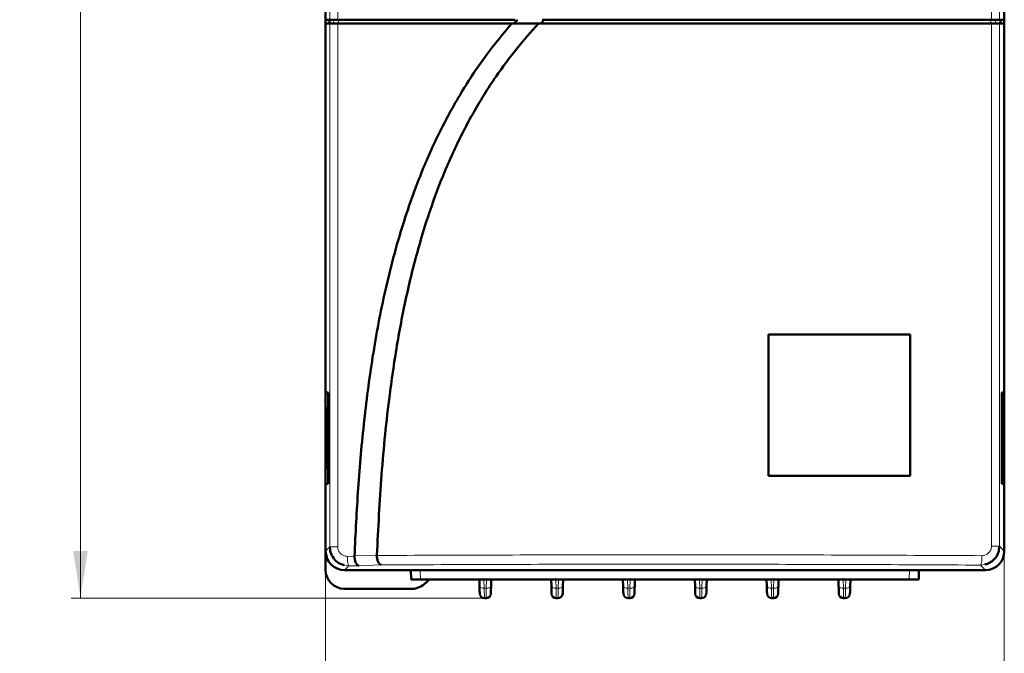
# Model space of a CAD drawing. Header units: millimetres. Extents: x 0 to 594, y 0 to 420.
# Tile 3 of 12: x 59 to 163, y 168 to 235. Entities that reach past the tile are written whole.
import ezdxf

# ---------------------------------------------------------------- set-up
doc = ezdxf.new("R2010")
doc.units = ezdxf.units.MM
doc.linetypes.add('SLD-Сплошная', pattern=[0])
doc.styles.add('SLDTEXTSTYLE0', font='TXT', dxfattribs={"width": 0.7, "bigfont": 'bigfont'})
doc.styles.add('SLDTEXTSTYLE1', font='TXT', dxfattribs={"width": 0.7})
doc.dimstyles.new('SLDDIMSTYLE0', dxfattribs={"dimtxt": 5, "dimasz": 5, "dimexe": 0, "dimexo": 0.0625, "dimgap": 1.25, "dimtad": 2, "dimdec": 1, "dimrnd": 1e-09, "dimzin": 12, "dimdsep": 46, "dimtxsty": 'SLDTEXTSTYLE1', "dimsah": 1, "dimcen": 0.09, "dimadec": 0, "dimazin": 3, "dimtfac": 1, "dimtdec": 3, "dimtofl": 0, "dimtmove": 0, "dimatfit": 3, "dimfxl": 1, "dimfrac": 2, "dimtolj": 1, "dimtzin": 12, "dimarcsym": 0})

# ---------------------------------------------------------------- blocks, each defined once
blk = doc.blocks.new('_D')
at = {"color": 7, "linetype": 'SLD-Сплошная', "lineweight": 0}
for p, q in [((93.85, 320.65), (64.06, 320.65)), ((65.06, 173.65), (65.06, 320.65)), ((107.91, 173.65), (64.06, 173.65))]:
    blk.add_line(p, q, dxfattribs=at)
at = {"color": 7, "linetype": 'SLD-Сплошная', "lineweight": 18}
for points in [[(65.06, 320.65), (64.29, 315.65), (65.83, 315.65)], [(65.06, 173.65), (65.83, 178.65), (64.29, 178.65)]]:
    blk.add_solid(points, dxfattribs=at)
at = {"color": 7, "linetype": 'SLD-Сплошная', "lineweight": 18, "insert": (58.61, 245.55), "char_height": 5, "attachment_point": 1, "rotation": 90, "style": 'SLDTEXTSTYLE0'}
blk.add_mtext('В', dxfattribs=at)
blk = doc.blocks.new('_D_1')
at = {"color": 7, "linetype": 'SLD-Сплошная', "lineweight": 0}
for p, q in [((163.07, 178.63), (163.07, 145.96)), ((91.06, 176.64), (91.06, 145.96)), ((91.06, 146.96), (163.07, 146.96))]:
    blk.add_line(p, q, dxfattribs=at)
at = {"color": 7, "linetype": 'SLD-Сплошная', "lineweight": 18}
for points in [[(91.06, 146.96), (96.06, 146.19), (96.06, 147.73)], [(163.07, 146.96), (158.07, 147.73), (158.07, 146.19)]]:
    blk.add_solid(points, dxfattribs=at)
at = {"color": 7, "linetype": 'SLD-Сплошная', "lineweight": 18, "insert": (125.11, 153.41), "char_height": 5, "attachment_point": 1, "style": 'SLDTEXTSTYLE0'}
blk.add_mtext('Ш', dxfattribs=at)

msp = doc.modelspace()

# ---------------------------------------------------------------- linework, layer by layer
at = {"color": 7, "linetype": 'SLD-Сплошная', "lineweight": 50}
for p, q in [((91.06, 178.65), (91.06, 316.65)), ((91.07, 235.04), (91.07, 316.64)), ((163.07, 316.64), (163.07, 235.04)), ((91.52, 235.04), (91.07, 235.04)), ((91.47, 235.04), (91.47, 234.64)), ((92.36, 235.04), (91.52, 235.04)), ((92.36, 235.04), (111.18, 235.04)), ((111.05, 234.64), (111.41, 235.04)), ((114.27, 235.04), (113.9, 234.64)), ((161.71, 235.04), (114.04, 235.04)), ((161.71, 235.04), (162.55, 235.04)), ((163.07, 235.04), (162.55, 235.04)), ((162.67, 235.04), (162.67, 234.64)), ((163.06, 234.64), (163.06, 235.04)), ((91.07, 234.64), (91.07, 195.49)), ((91.07, 234.64), (91.52, 234.64)), ((92.36, 234.64), (91.52, 234.64)), ((92.36, 234.64), (110.82, 234.64)), ((110.82, 234.64), (111.05, 234.64)), ((161.71, 234.64), (113.66, 234.64)), ((113.67, 234.64), (113.9, 234.64)), ((161.71, 234.64), (162.55, 234.64)), ((162.55, 234.64), (163.07, 234.64)), ((163.07, 234.64), (163.07, 195.49)), ((138.07, 201.64), (153.07, 201.64)), ((138.07, 186.64), (138.07, 201.64)), ((153.07, 201.64), (153.07, 186.64)), ((91.07, 195.49), (91.34, 195.49)), ((91.34, 195.49), (91.34, 185.79)), ((163.07, 195.49), (162.81, 195.49)), ((162.81, 195.49), (162.81, 185.79)), ((163.06, 185.79), (163.06, 195.49)), ((163.07, 194.34), (163.06, 194.34)), ((163.07, 186.94), (163.07, 194.34)), ((91.24, 193.94), (91.24, 187.34)), ((91.34, 193.94), (91.24, 193.94)), ((162.9, 193.94), (162.81, 193.94)), ((162.9, 187.34), (162.9, 193.94)), ((91.34, 187.34), (91.24, 187.34)), ((162.9, 187.34), (162.81, 187.34)), ((153.07, 186.64), (138.07, 186.64)), ((163.07, 186.94), (163.06, 186.94)), ((91.07, 185.79), (91.07, 178.64)), ((91.34, 185.79), (91.07, 185.79)), ((162.81, 185.79), (163.07, 185.79)), ((163.07, 185.79), (163.07, 178.64)), ((91.06, 178.65), (91.06, 176.65)), ((94.13, 178.13), (94.13, 178.1)), ((96.5, 178.18), (96.51, 178.21)), ((93.07, 176.64), (161.08, 176.64)), ((100.14, 175.65), (100.1, 176.64)), ((154.02, 176.64), (153.99, 175.65)), ((100.14, 175.65), (101.13, 175.65)), ((101.13, 175.65), (107.85, 175.65)), ((102.06, 175.65), (101.65, 175.24)), ((107.38, 175.65), (107.4, 174.93)), ((107.87, 175.65), (108.15, 175.65)), ((108.17, 175.65), (115.47, 175.65)), ((108.62, 174.93), (108.64, 175.65)), ((115, 175.65), (115.02, 174.93)), ((115.49, 175.65), (115.77, 175.65)), ((115.79, 175.65), (123.09, 175.65)), ((116.24, 174.93), (116.26, 175.65)), ((122.62, 175.65), (122.64, 174.93)), ((123.11, 175.65), (123.39, 175.65)), ((123.41, 175.65), (130.71, 175.65)), ((123.86, 174.93), (123.88, 175.65)), ((130.24, 175.65), (130.26, 174.93)), ((130.73, 175.65), (131.01, 175.65)), ((131.03, 175.65), (138.33, 175.65)), ((131.48, 174.93), (131.5, 175.65)), ((137.86, 175.65), (137.88, 174.93)), ((138.35, 175.65), (138.63, 175.65)), ((138.65, 175.65), (145.95, 175.65)), ((139.1, 174.93), (139.12, 175.65)), ((145.48, 175.65), (145.5, 174.93)), ((145.97, 175.65), (146.25, 175.65)), ((146.27, 175.65), (152.99, 175.65)), ((146.72, 174.93), (146.74, 175.65)), ((152.99, 175.65), (153.99, 175.65)), ((100.23, 174.65), (93.06, 174.65)), ((108.1, 173.65), (107.92, 173.65)), ((115.72, 173.65), (115.54, 173.65)), ((123.34, 173.65), (123.16, 173.65)), ((130.96, 173.65), (130.78, 173.65)), ((138.58, 173.65), (138.4, 173.65)), ((146.2, 173.65), (146.02, 173.65))]:
    msp.add_line(p, q, dxfattribs=at)
at = {"color": 8, "linetype": 'SLD-Сплошная', "lineweight": 18}
for p, q in [((161.71, 235.04), (161.71, 247.64)), ((162.55, 235.04), (162.55, 247.64)), ((91.52, 242.18), (91.52, 235.04)), ((92.36, 242.17), (92.36, 235.04)), ((91.92, 235.04), (91.92, 234.64)), ((92.43, 235.04), (92.43, 234.64)), ((161.65, 235.04), (161.65, 234.64)), ((162.15, 234.64), (162.15, 235.04)), ((91.52, 179.09), (91.52, 234.64)), ((92.36, 234.64), (92.36, 179.09)), ((161.71, 179.16), (161.71, 234.64)), ((162.55, 179.16), (162.55, 234.64)), ((91.07, 178.64), (91.52, 179.09)), ((91.52, 179.09), (92.36, 179.09)), ((163.07, 178.64), (162.55, 179.16)), ((93.37, 178.09), (94.13, 178.1)), ((96.51, 178.21), (94.13, 178.13)), ((93.53, 177.09), (93.05, 177.15)), ((93.53, 177.09), (93.07, 176.64)), ((94.6, 177.1), (93.53, 177.09)), ((96.97, 177.18), (94.6, 177.1)), ((101.1, 176.64), (101.13, 175.65)), ((153.02, 176.64), (152.99, 175.65)), ((161.02, 177.22), (160.55, 177.16)), ((161.08, 176.64), (160.55, 177.16)), ((107.87, 175.65), (107.9, 174.71)), ((108.15, 175.65), (108.12, 174.71)), ((115.49, 175.65), (115.52, 174.71)), ((115.77, 175.65), (115.74, 174.71)), ((123.11, 175.65), (123.14, 174.71)), ((123.39, 175.65), (123.36, 174.71)), ((130.73, 175.65), (130.76, 174.71)), ((131.01, 175.65), (130.98, 174.71)), ((138.35, 175.65), (138.38, 174.71)), ((138.63, 175.65), (138.6, 174.71)), ((145.97, 175.65), (146, 174.71)), ((146.25, 175.65), (146.22, 174.71)), ((108.12, 174.71), (107.9, 174.71)), ((115.74, 174.71), (115.52, 174.71)), ((123.36, 174.71), (123.14, 174.71)), ((130.98, 174.71), (130.76, 174.71)), ((138.6, 174.71), (138.38, 174.71)), ((146.22, 174.71), (146, 174.71))]:
    msp.add_line(p, q, dxfattribs=at)
at = {"color": 8, "linetype": 'SLD-Сплошная', "lineweight": 18, "flags": 128}
for points in [[(162.55, 179.16), (162.53, 179.16), (162.48, 179.16), (162.41, 179.16), (162.3, 179.16), (162.18, 179.16), (162.04, 179.16), (161.88, 179.16), (161.71, 179.16)], [(107.9, 174.71), (107.8, 174.71), (107.71, 174.72), (107.62, 174.74), (107.55, 174.77), (107.48, 174.8), (107.44, 174.84), (107.41, 174.89), (107.4, 174.93)], [(108.62, 174.93), (108.61, 174.89), (108.58, 174.84), (108.54, 174.8), (108.47, 174.77), (108.4, 174.74), (108.31, 174.72), (108.22, 174.71), (108.12, 174.71)], [(115.52, 174.71), (115.42, 174.71), (115.33, 174.72), (115.24, 174.74), (115.17, 174.77), (115.1, 174.8), (115.06, 174.84), (115.03, 174.89), (115.02, 174.93)], [(116.24, 174.93), (116.23, 174.89), (116.2, 174.84), (116.16, 174.8), (116.09, 174.77), (116.02, 174.74), (115.93, 174.72), (115.84, 174.71), (115.74, 174.71)], [(123.14, 174.71), (123.04, 174.71), (122.95, 174.72), (122.86, 174.74), (122.79, 174.77), (122.72, 174.8), (122.68, 174.84), (122.65, 174.89), (122.64, 174.93)], [(123.86, 174.93), (123.85, 174.89), (123.82, 174.84), (123.78, 174.8), (123.71, 174.77), (123.64, 174.74), (123.55, 174.72), (123.46, 174.71), (123.36, 174.71)], [(130.76, 174.71), (130.66, 174.71), (130.57, 174.72), (130.48, 174.74), (130.41, 174.77), (130.34, 174.8), (130.3, 174.84), (130.27, 174.89), (130.26, 174.93)], [(131.48, 174.93), (131.47, 174.89), (131.44, 174.84), (131.4, 174.8), (131.33, 174.77), (131.26, 174.74), (131.17, 174.72), (131.08, 174.71), (130.98, 174.71)], [(138.38, 174.71), (138.28, 174.71), (138.19, 174.72), (138.1, 174.74), (138.03, 174.77), (137.96, 174.8), (137.92, 174.84), (137.89, 174.89), (137.88, 174.93)], [(139.1, 174.93), (139.09, 174.89), (139.06, 174.84), (139.02, 174.8), (138.95, 174.77), (138.88, 174.74), (138.79, 174.72), (138.7, 174.71), (138.6, 174.71)], [(146, 174.71), (145.9, 174.71), (145.81, 174.72), (145.72, 174.74), (145.65, 174.77), (145.58, 174.8), (145.54, 174.84), (145.51, 174.89), (145.5, 174.93)], [(146.72, 174.93), (146.71, 174.89), (146.68, 174.84), (146.64, 174.8), (146.57, 174.77), (146.5, 174.74), (146.41, 174.72), (146.32, 174.71), (146.22, 174.71)]]:
    msp.add_lwpolyline(points, dxfattribs=at)
at = {"color": 7, "linetype": 'SLD-Сплошная', "lineweight": 50}
for centre, radius, start, end in [((93.06, 178.65), 2, 180, 223.2077), ((93.06, 176.65), 2, 180, 270), ((100.23, 176.65), 2, 270, 315), ((107.92, 174.15), 0.5, 181.5, 270), ((108.1, 174.15), 0.5, 270, 358.5), ((115.54, 174.15), 0.5, 181.5, 270), ((115.72, 174.15), 0.5, 270, 358.5), ((123.16, 174.15), 0.5, 181.5, 270), ((123.34, 174.15), 0.5, 270, 358.5), ((130.78, 174.15), 0.5, 181.5, 270), ((130.96, 174.15), 0.5, 270, 358.5), ((138.4, 174.15), 0.5, 181.5, 270), ((138.58, 174.15), 0.5, 270, 358.5), ((146.02, 174.15), 0.5, 181.5, 270), ((146.2, 174.15), 0.5, 270, 358.5)]:
    msp.add_arc(centre, radius, start, end, dxfattribs=at)
for centre, major_axis, ratio, start_param, end_param in [((93.08, 178.64), (1.42, 1.42), 0.998783, 2.356803, 3.926382), ((161.07, 178.64), (-1.42, 1.42), 0.998783, 2.356803, 3.926382), ((107.85, 176.79), (-0.03, 1.13), 0.44098, 3.083872, 3.13024), ((108.17, 176.79), (0.03, 1.13), 0.44098, 3.152945, 3.199313), ((115.47, 176.79), (-0.03, 1.13), 0.44098, 3.083872, 3.13024), ((115.79, 176.79), (0.03, 1.13), 0.44098, 3.152945, 3.199313), ((123.09, 176.79), (-0.03, 1.13), 0.44098, 3.083872, 3.13024), ((123.41, 176.79), (0.03, 1.13), 0.44098, 3.152945, 3.199313), ((130.71, 176.79), (-0.03, 1.13), 0.44098, 3.083872, 3.13024), ((131.03, 176.79), (0.03, 1.13), 0.44098, 3.152945, 3.199313), ((138.33, 176.79), (-0.03, 1.13), 0.44098, 3.083872, 3.13024), ((138.65, 176.79), (0.03, 1.13), 0.44098, 3.152945, 3.199313), ((145.95, 176.79), (-0.03, 1.13), 0.44098, 3.083872, 3.13024), ((146.27, 176.79), (0.03, 1.13), 0.44098, 3.152945, 3.199313)]:
    msp.add_ellipse(centre, major_axis=major_axis, ratio=ratio, start_param=start_param, end_param=end_param, dxfattribs=at)
for points, knots in [([(94.13, 178.13), (94.25, 180.52), (94.48, 185.33), (95.12, 192.53), (96.06, 199.71), (97.43, 206.82), (99.12, 213.07), (101.03, 218.44), (103.02, 222.96), (105.39, 227.3), (107.97, 231.22), (109.92, 233.56), (110.82, 234.64)], [0, 0, 0, 0, 0.11957, 0.240012, 0.360651, 0.481098, 0.601277, 0.683347, 0.76568, 0.847915, 0.929851, 1, 1, 1, 1]), ([(113.66, 234.64), (112.86, 233.74), (111.27, 231.95), (108.91, 228.75), (106.61, 225.06), (104.46, 220.8), (102.64, 216.35), (101.06, 211.5), (99.73, 206.32), (98.65, 200.81), (97.7, 194.29), (96.93, 186.76), (96.65, 181.06), (96.51, 178.21)], [0, 0, 0, 0, 0.059811, 0.119621, 0.197907, 0.27621, 0.356664, 0.437139, 0.530099, 0.623157, 0.716178, 0.858075, 1, 1, 1, 1]), ([(110.82, 234.64), (111.29, 234.64), (112.24, 234.64), (113.19, 234.64), (113.66, 234.64)], [0, 0, 0, 0, 0.499987, 1, 1, 1, 1]), ([(93.05, 177.15), (92.91, 177.19), (92.54, 177.31), (92.03, 177.7), (91.6, 178.34), (91.55, 178.84), (91.52, 179.09)], [0, 0, 0, 0, 0.163692, 0.436133, 0.722136, 1, 1, 1, 1]), ([(162.55, 179.16), (162.53, 178.92), (162.48, 178.43), (162.14, 177.9), (161.75, 177.54), (161.4, 177.33), (161.14, 177.26), (161.02, 177.22)], [0, 0, 0, 0, 0.268891, 0.544975, 0.694878, 0.856761, 1, 1, 1, 1]), ([(94.13, 178.1), (94.14, 177.97), (94.16, 177.72), (94.26, 177.39), (94.42, 177.16), (94.54, 177.12), (94.6, 177.1)], [0, 0, 0, 0, 0.237701, 0.483191, 0.738131, 1, 1, 1, 1]), ([(96.5, 178.18), (96.51, 178.05), (96.53, 177.8), (96.64, 177.48), (96.79, 177.24), (96.91, 177.2), (96.97, 177.18)], [0, 0, 0, 0, 0.237238, 0.482526, 0.737651, 1, 1, 1, 1]), ([(107.4, 174.93), (107.4, 174.82), (107.41, 174.59), (107.41, 174.34), (107.42, 174.17), (107.42, 174.15), (107.42, 174.14)], [0, 0, 0, 0, 0.250091, 0.500088, 0.750023, 1, 1, 1, 1]), ([(108.62, 174.93), (108.62, 174.82), (108.61, 174.6), (108.61, 174.35), (108.6, 174.18), (108.6, 174.15), (108.6, 174.14)], [0, 0, 0, 0, 0.239096, 0.478189, 0.731272, 1, 1, 1, 1]), ([(115.02, 174.93), (115.02, 174.82), (115.03, 174.59), (115.03, 174.34), (115.04, 174.17), (115.04, 174.15), (115.04, 174.14)], [0, 0, 0, 0, 0.250091, 0.500088, 0.750023, 1, 1, 1, 1]), ([(116.22, 174.14), (116.22, 174.15), (116.22, 174.17), (116.23, 174.34), (116.23, 174.59), (116.24, 174.82), (116.24, 174.93)], [0, 0, 0, 0, 0.25008, 0.50008, 0.750022, 1, 1, 1, 1]), ([(122.64, 174.93), (122.64, 174.82), (122.65, 174.59), (122.65, 174.34), (122.66, 174.17), (122.66, 174.15), (122.66, 174.14)], [0, 0, 0, 0, 0.250091, 0.500088, 0.750023, 1, 1, 1, 1]), ([(123.84, 174.14), (123.84, 174.15), (123.84, 174.17), (123.85, 174.34), (123.85, 174.59), (123.86, 174.82), (123.86, 174.93)], [0, 0, 0, 0, 0.25008, 0.50008, 0.750022, 1, 1, 1, 1]), ([(130.26, 174.93), (130.26, 174.82), (130.27, 174.59), (130.27, 174.34), (130.28, 174.17), (130.28, 174.15), (130.28, 174.14)], [0, 0, 0, 0, 0.250091, 0.500088, 0.750023, 1, 1, 1, 1]), ([(131.46, 174.14), (131.46, 174.15), (131.46, 174.17), (131.47, 174.34), (131.47, 174.59), (131.48, 174.82), (131.48, 174.93)], [0, 0, 0, 0, 0.25008, 0.50008, 0.750022, 1, 1, 1, 1]), ([(137.88, 174.93), (137.88, 174.82), (137.89, 174.59), (137.89, 174.34), (137.9, 174.17), (137.9, 174.15), (137.9, 174.14)], [0, 0, 0, 0, 0.250091, 0.500088, 0.750023, 1, 1, 1, 1]), ([(139.08, 174.14), (139.08, 174.15), (139.08, 174.17), (139.09, 174.34), (139.09, 174.59), (139.1, 174.82), (139.1, 174.93)], [0, 0, 0, 0, 0.2500804, 0.5000797, 0.750022, 1, 1, 1, 1]), ([(145.5, 174.93), (145.5, 174.82), (145.51, 174.59), (145.51, 174.34), (145.52, 174.17), (145.52, 174.15), (145.52, 174.14)], [0, 0, 0, 0, 0.250091, 0.500088, 0.750023, 1, 1, 1, 1]), ([(146.7, 174.14), (146.7, 174.15), (146.7, 174.17), (146.71, 174.34), (146.71, 174.59), (146.72, 174.82), (146.72, 174.93)], [0, 0, 0, 0, 0.25008, 0.50008, 0.750022, 1, 1, 1, 1])]:
    msp.add_open_spline(points, degree=3, knots=knots, dxfattribs=at)
at = {"color": 8, "linetype": 'SLD-Сплошная', "lineweight": 18}
for points, knots in [([(93.37, 178.09), (93.24, 178.11), (92.98, 178.14), (92.64, 178.36), (92.45, 178.64), (92.37, 178.89), (92.37, 179.02), (92.36, 179.09)], [0, 0, 0, 0, 0.2513348, 0.5015667, 0.7504633, 0.8753021, 1, 1, 1, 1]), ([(161.71, 179.16), (161.71, 179.09), (161.7, 178.96), (161.62, 178.71), (161.43, 178.43), (161.1, 178.21), (160.83, 178.18), (160.7, 178.16)], [0, 0, 0, 0, 0.124784, 0.249518, 0.498407, 0.748653, 1, 1, 1, 1]), ([(93.37, 178.09), (93.38, 177.97), (93.38, 177.71), (93.42, 177.38), (93.47, 177.15), (93.51, 177.11), (93.53, 177.09)], [0, 0, 0, 0, 0.240549, 0.5, 0.759451, 1, 1, 1, 1]), ([(96.5, 178.18), (100.77, 178.2), (109.29, 178.23), (122.17, 178.26), (135.06, 178.25), (147.93, 178.23), (156.45, 178.18), (160.7, 178.16)], [0, 0, 0, 0, 0.199945, 0.399917, 0.599916, 0.799943, 1, 1, 1, 1]), ([(160.7, 178.16), (160.7, 178.04), (160.69, 177.78), (160.66, 177.45), (160.61, 177.22), (160.57, 177.18), (160.55, 177.16)], [0, 0, 0, 0, 0.240549, 0.5, 0.759451, 1, 1, 1, 1]), ([(96.97, 177.18), (101.2, 177.2), (109.64, 177.24), (122.4, 177.26), (135.16, 177.25), (147.91, 177.23), (156.33, 177.18), (160.55, 177.16)], [0, 0, 0, 0, 0.200045, 0.399915, 0.600085, 0.799957, 1, 1, 1, 1]), ([(107.9, 174.71), (107.9, 174.54), (107.91, 174.22), (107.91, 173.89), (107.92, 173.69), (107.92, 173.66), (107.92, 173.65)], [0, 0, 0, 0, 0.270629, 0.527512, 0.770638, 1, 1, 1, 1]), ([(108.12, 174.71), (108.12, 174.54), (108.11, 174.22), (108.11, 173.89), (108.1, 173.69), (108.1, 173.66), (108.1, 173.65)], [0, 0, 0, 0, 0.270596, 0.527468, 0.770605, 1, 1, 1, 1]), ([(115.52, 174.71), (115.52, 174.54), (115.53, 174.22), (115.53, 173.89), (115.54, 173.69), (115.54, 173.66), (115.54, 173.65)], [0, 0, 0, 0, 0.270629, 0.527512, 0.770638, 1, 1, 1, 1]), ([(115.74, 174.71), (115.74, 174.54), (115.73, 174.22), (115.73, 173.89), (115.72, 173.69), (115.72, 173.66), (115.72, 173.65)], [0, 0, 0, 0, 0.270596, 0.527468, 0.770605, 1, 1, 1, 1]), ([(123.14, 174.71), (123.14, 174.54), (123.15, 174.22), (123.15, 173.89), (123.16, 173.69), (123.16, 173.66), (123.16, 173.65)], [0, 0, 0, 0, 0.270629, 0.527512, 0.770638, 1, 1, 1, 1]), ([(123.36, 174.71), (123.36, 174.54), (123.35, 174.22), (123.35, 173.89), (123.34, 173.69), (123.34, 173.66), (123.34, 173.65)], [0, 0, 0, 0, 0.270596, 0.527468, 0.770605, 1, 1, 1, 1]), ([(130.76, 174.71), (130.76, 174.54), (130.77, 174.22), (130.77, 173.89), (130.78, 173.69), (130.78, 173.66), (130.78, 173.65)], [0, 0, 0, 0, 0.270629, 0.527512, 0.770638, 1, 1, 1, 1]), ([(130.98, 174.71), (130.98, 174.54), (130.97, 174.22), (130.97, 173.89), (130.96, 173.69), (130.96, 173.66), (130.96, 173.65)], [0, 0, 0, 0, 0.270596, 0.527468, 0.770605, 1, 1, 1, 1]), ([(138.38, 174.71), (138.38, 174.54), (138.39, 174.22), (138.39, 173.89), (138.4, 173.69), (138.4, 173.66), (138.4, 173.65)], [0, 0, 0, 0, 0.270629, 0.527512, 0.770638, 1, 1, 1, 1]), ([(138.6, 174.71), (138.6, 174.54), (138.59, 174.22), (138.59, 173.89), (138.58, 173.69), (138.58, 173.66), (138.58, 173.65)], [0, 0, 0, 0, 0.270596, 0.527468, 0.770605, 1, 1, 1, 1]), ([(146, 174.71), (146, 174.54), (146.01, 174.22), (146.01, 173.89), (146.02, 173.69), (146.02, 173.66), (146.02, 173.65)], [0, 0, 0, 0, 0.270629, 0.527512, 0.770638, 1, 1, 1, 1]), ([(146.22, 174.71), (146.22, 174.54), (146.21, 174.22), (146.21, 173.89), (146.2, 173.69), (146.2, 173.66), (146.2, 173.65)], [0, 0, 0, 0, 0.270596, 0.527468, 0.770605, 1, 1, 1, 1])]:
    msp.add_open_spline(points, degree=3, knots=knots, dxfattribs=at)

# ---------------------------------------------------------------- dimensions: what is measured, and where the dimension line sits
at = {"color": 7, "linetype": 'SLD-Сплошная', "lineweight": 18}
dim = msp.add_linear_dim(base=(65.06, 320.65), p1=(107.92, 173.65), p2=(93.86, 320.65), angle=90, text='В', dimstyle='SLDDIMSTYLE0', dxfattribs=at)
dim.commit()
dim.dimension.update_dxf_attribs({"geometry": '_D', "text_midpoint": (65.06, 247.15), "dimtype": 160})
dim = msp.add_linear_dim(base=(163.07, 146.96), p1=(91.06, 176.65), p2=(163.07, 178.64), text='Ш', dimstyle='SLDDIMSTYLE0', dxfattribs=at)
dim.commit()
dim.dimension.update_dxf_attribs({"geometry": '_D_1', "text_midpoint": (127.07, 146.96), "dimtype": 160})

doc.saveas('drawing.dxf')
